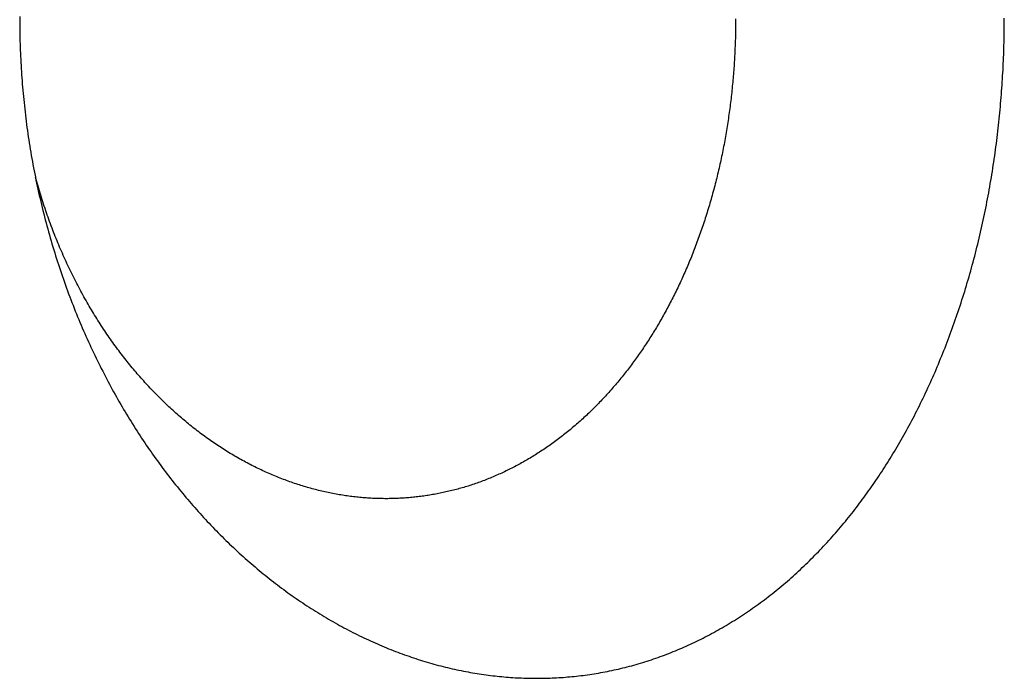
# Model space of a CAD drawing. Extents: x 987 to 2641, y 1244 to 2490.
# Tile 19 of 138: x 1140.51 to 1148.73, y 2063.96 to 2069.46. Entities that reach past the tile are written whole.
import ezdxf

# ---------------------------------------------------------------- set-up
doc = ezdxf.new("R2010")
doc.units = 0
doc.layers.add('KF_GRAVIS_8_RIGHT', color=7, linetype='CONTINUOUS')

# ---------------------------------------------------------------- blocks, each defined once
blk = doc.blocks.new('KF_GRAVIS_8_RIGHT')
at = {"layer": 'KF_GRAVIS_8_RIGHT'}
for points in [[(37.9064, -76.4544, 0), (37.9065, -76.4797, 0), (37.9066, -76.505, 0), (37.9068, -76.5304, 0), (37.9072, -76.5558, 0), (37.9076, -76.5812, 0), (37.9082, -76.6067, 0), (37.9088, -76.6322, 0), (37.9095, -76.6577, 0), (37.9104, -76.6833, 0), (37.9113, -76.7089, 0), (37.9123, -76.7345, 0), (37.9135, -76.7601, 0), (37.9147, -76.7858, 0), (37.916, -76.8115, 0), (37.9174, -76.8372, 0), (37.919, -76.863, 0), (37.9206, -76.8887, 0), (37.9223, -76.9145, 0), (37.9242, -76.9403, 0), (37.9261, -76.9661, 0), (37.9281, -76.9919, 0), (37.9303, -77.0178, 0), (37.9325, -77.0436, 0), (37.9348, -77.0695, 0), (37.9373, -77.0954, 0), (37.9398, -77.1213, 0), (37.9424, -77.1472, 0), (37.9452, -77.1731, 0), (37.948, -77.199, 0), (37.951, -77.2249, 0), (37.954, -77.2508, 0), (37.9572, -77.2767, 0), (37.9605, -77.3026, 0), (37.9638, -77.3286, 0), (37.9673, -77.3545, 0), (37.9709, -77.3804, 0), (37.9746, -77.4063, 0), (37.9783, -77.4322, 0), (37.9822, -77.4581, 0), (37.9862, -77.484, 0), (37.9903, -77.5099, 0), (37.9945, -77.5358, 0), (37.9988, -77.5616, 0), (38.0032, -77.5875, 0), (38.0078, -77.6133, 0), (38.0124, -77.6391, 0), (38.0171, -77.6649, 0), (38.022, -77.6907, 0), (38.0269, -77.7165, 0), (38.0319, -77.7422, 0), (38.0371, -77.7679, 0), (38.0423, -77.7936, 0), (38.0477, -77.8193, 0), (38.0532, -77.8449, 0), (38.0587, -77.8706, 0), (38.0644, -77.8962, 0), (38.0701, -77.9217, 0), (38.076, -77.9473, 0), (38.082, -77.9728, 0), (38.088, -77.9982, 0), (38.0942, -78.0237, 0), (38.1005, -78.0491, 0), (38.1068, -78.0745, 0), (38.1133, -78.0998, 0), (38.1199, -78.1251, 0), (38.1265, -78.1504, 0), (38.1333, -78.1757, 0), (38.1401, -78.2009, 0), (38.1471, -78.226, 0), (38.1542, -78.2511, 0), (38.1613, -78.2762, 0), (38.1685, -78.3013, 0), (38.1759, -78.3263, 0), (38.1833, -78.3512, 0), (38.1909, -78.3761, 0), (38.1985, -78.401, 0), (38.2062, -78.4258, 0), (38.214, -78.4506, 0), (38.2219, -78.4753, 0), (38.2299, -78.5, 0), (38.238, -78.5246, 0), (38.2462, -78.5492, 0), (38.2545, -78.5737, 0), (38.2629, -78.5981, 0), (38.2713, -78.6225, 0), (38.2799, -78.6469, 0), (38.2886, -78.6712, 0), (38.2973, -78.6954, 0), (38.3061, -78.7196, 0), (38.315, -78.7437, 0), (38.3241, -78.7678, 0), (38.3331, -78.7918, 0), (38.3423, -78.8157, 0), (38.3516, -78.8396, 0), (38.361, -78.8634, 0), (38.3704, -78.8872, 0), (38.38, -78.9108, 0), (38.3896, -78.9345, 0), (38.3993, -78.958, 0), (38.4091, -78.9815, 0), (38.419, -79.0049, 0), (38.429, -79.0282, 0), (38.439, -79.0515, 0), (38.4492, -79.0747, 0), (38.4594, -79.0978, 0), (38.4697, -79.1208, 0), (38.4801, -79.1438, 0), (38.4906, -79.1667, 0), (38.5011, -79.1895, 0), (38.5117, -79.2122, 0), (38.5224, -79.2348, 0), (38.5332, -79.2573, 0), (38.544, -79.2798, 0), (38.5549, -79.3021, 0), (38.5658, -79.3243, 0), (38.5768, -79.3465, 0), (38.5879, -79.3685, 0), (38.5991, -79.3905, 0), (38.6103, -79.4124, 0), (38.6216, -79.4341, 0), (38.6329, -79.4558, 0), (38.6443, -79.4774, 0), (38.6558, -79.4989, 0), (38.6673, -79.5203, 0), (38.6789, -79.5416, 0), (38.6906, -79.5629, 0), (38.7024, -79.584, 0), (38.7142, -79.605, 0), (38.726, -79.626, 0), (38.7379, -79.6468, 0), (38.7499, -79.6676, 0), (38.762, -79.6883, 0), (38.7741, -79.7089, 0), (38.7863, -79.7294, 0), (38.7985, -79.7498, 0), (38.8108, -79.7701, 0), (38.8232, -79.7903, 0), (38.8356, -79.8105, 0), (38.8481, -79.8305, 0), (38.8607, -79.8505, 0), (38.8733, -79.8704, 0), (38.886, -79.8902, 0), (38.8987, -79.9099, 0), (38.9115, -79.9295, 0), (38.9244, -79.949, 0), (38.9373, -79.9684, 0), (38.9503, -79.9878, 0), (38.9634, -80.007, 0), (38.9765, -80.0262, 0), (38.9896, -80.0453, 0), (39.0029, -80.0643, 0), (39.0162, -80.0832, 0), (39.0295, -80.102, 0), (39.0429, -80.1208, 0), (39.0564, -80.1394, 0), (39.0699, -80.158, 0), (39.0835, -80.1765, 0), (39.0971, -80.1949, 0), (39.1109, -80.2132, 0), (39.1246, -80.2314, 0), (39.1384, -80.2495, 0), (39.1523, -80.2676, 0), (39.1663, -80.2856, 0), (39.1803, -80.3035, 0), (39.1943, -80.3213, 0), (39.2084, -80.339, 0), (39.2226, -80.3566, 0), (39.2368, -80.3742, 0), (39.2511, -80.3916, 0), (39.2655, -80.409, 0), (39.2799, -80.4263, 0), (39.2943, -80.4436, 0), (39.3088, -80.4607, 0), (39.3234, -80.4778, 0), (39.338, -80.4947, 0), (39.3527, -80.5116, 0), (39.3675, -80.5284, 0), (39.3823, -80.5452, 0), (39.3971, -80.5618, 0), (39.412, -80.5784, 0), (39.427, -80.5949, 0), (39.442, -80.6113, 0), (39.4571, -80.6276, 0), (39.4722, -80.6438, 0), (39.4874, -80.66, 0), (39.5027, -80.6761, 0), (39.518, -80.6921, 0), (39.5334, -80.7081, 0), (39.5489, -80.7239, 0), (39.5644, -80.7397, 0), (39.58, -80.7555, 0), (39.5956, -80.7711, 0), (39.6114, -80.7867, 0), (39.6272, -80.8022, 0), (39.643, -80.8176, 0), (39.6589, -80.8329, 0), (39.6749, -80.8482, 0), (39.6909, -80.8634, 0), (39.707, -80.8784, 0), (39.7232, -80.8934, 0), (39.7394, -80.9084, 0), (39.7557, -80.9232, 0), (39.7721, -80.938, 0), (39.7884, -80.9526, 0), (39.8049, -80.9672, 0), (39.8214, -80.9817, 0), (39.838, -80.9961, 0), (39.8546, -81.0104, 0), (39.8713, -81.0246, 0), (39.888, -81.0388, 0), (39.9048, -81.0528, 0), (39.9216, -81.0668, 0), (39.9385, -81.0806, 0), (39.9555, -81.0944, 0), (39.9725, -81.1081, 0), (39.9895, -81.1216, 0), (40.0066, -81.1351, 0), (40.0238, -81.1485, 0), (40.041, -81.1618, 0), (40.0582, -81.175, 0), (40.0755, -81.188, 0), (40.0928, -81.201, 0), (40.1102, -81.2139, 0), (40.1277, -81.2267, 0), (40.1451, -81.2393, 0), (40.1627, -81.2519, 0), (40.1802, -81.2644, 0), (40.1978, -81.2767, 0), (40.2155, -81.289, 0), (40.2332, -81.3012, 0), (40.2509, -81.3132, 0), (40.2687, -81.3252, 0), (40.2865, -81.337, 0), (40.3044, -81.3487, 0), (40.3223, -81.3604, 0), (40.3402, -81.3719, 0), (40.3582, -81.3833, 0), (40.3762, -81.3946, 0), (40.3942, -81.4059, 0), (40.4123, -81.417, 0), (40.4304, -81.428, 0), (40.4485, -81.4388, 0), (40.4667, -81.4496, 0), (40.4849, -81.4603, 0), (40.5032, -81.4709, 0), (40.5214, -81.4813, 0), (40.5397, -81.4917, 0), (40.5581, -81.5019, 0), (40.5764, -81.5121, 0), (40.5948, -81.5221, 0), (40.6132, -81.532, 0), (40.6317, -81.5418, 0), (40.6502, -81.5515, 0), (40.6687, -81.5611, 0), (40.6872, -81.5706, 0), (40.7057, -81.5799, 0), (40.7243, -81.5892, 0), (40.7429, -81.5983, 0), (40.7615, -81.6074, 0), (40.7801, -81.6163, 0), (40.7988, -81.6251, 0), (40.8175, -81.6338, 0), (40.8362, -81.6424, 0), (40.8549, -81.6509, 0), (40.8736, -81.6592, 0), (40.8924, -81.6675, 0), (40.9111, -81.6756, 0), (40.9299, -81.6836, 0), (40.9487, -81.6915, 0), (40.9675, -81.6993, 0), (40.9864, -81.707, 0), (41.0052, -81.7145, 0), (41.0241, -81.722, 0), (41.0429, -81.7293, 0), (41.0618, -81.7365, 0), (41.0807, -81.7436, 0), (41.0996, -81.7506, 0), (41.1185, -81.7575, 0), (41.1374, -81.7642, 0), (41.1563, -81.7708, 0), (41.1753, -81.7773, 0), (41.1942, -81.7837, 0), (41.2132, -81.79, 0), (41.2321, -81.7962, 0), (41.2511, -81.8022, 0), (41.27, -81.8081, 0), (41.289, -81.8139, 0), (41.308, -81.8196, 0), (41.3269, -81.8252, 0), (41.3459, -81.8306, 0), (41.3649, -81.8359, 0), (41.3838, -81.8412, 0), (41.4028, -81.8462, 0), (41.4218, -81.8512, 0), (41.4407, -81.856, 0), (41.4597, -81.8608, 0), (41.4787, -81.8654, 0), (41.4976, -81.8698, 0), (41.5166, -81.8742, 0), (41.5355, -81.8784, 0), (41.5544, -81.8825, 0), (41.5734, -81.8866, 0), (41.5923, -81.8904, 0), (41.6112, -81.8942, 0), (41.6301, -81.8979, 0), (41.6489, -81.9014, 0), (41.6678, -81.9048, 0), (41.6867, -81.9081, 0), (41.7055, -81.9113, 0), (41.7243, -81.9144, 0), (41.7431, -81.9173, 0), (41.7619, -81.9202, 0), (41.7807, -81.9229, 0), (41.7995, -81.9255, 0), (41.8182, -81.928, 0), (41.8369, -81.9304, 0), (41.8556, -81.9326, 0), (41.8743, -81.9348, 0), (41.893, -81.9368, 0), (41.9116, -81.9387, 0), (41.9302, -81.9406, 0), (41.9488, -81.9423, 0), (41.9674, -81.9438, 0), (41.9859, -81.9453, 0), (42.0044, -81.9467, 0), (42.0229, -81.9479, 0), (42.0414, -81.9491, 0), (42.0598, -81.9501, 0), (42.0782, -81.951, 0), (42.0966, -81.9518, 0), (42.1149, -81.9525, 0), (42.1332, -81.9531, 0), (42.1515, -81.9536, 0), (42.1698, -81.9539, 0), (42.188, -81.9542, 0), (42.2062, -81.9544, 0), (42.2243, -81.9544, 0), (42.2425, -81.9543, 0), (42.2606, -81.9542, 0), (42.2788, -81.9539, 0), (42.297, -81.9535, 0), (42.3153, -81.953, 0), (42.3335, -81.9524, 0), (42.3518, -81.9516, 0), (42.3701, -81.9508, 0), (42.3884, -81.9498, 0), (42.4067, -81.9488, 0), (42.425, -81.9476, 0), (42.4434, -81.9463, 0), (42.4618, -81.9449, 0), (42.4802, -81.9434, 0), (42.4985, -81.9418, 0), (42.5169, -81.9401, 0), (42.5354, -81.9382, 0), (42.5538, -81.9362, 0), (42.5722, -81.9342, 0), (42.5907, -81.932, 0), (42.6091, -81.9297, 0), (42.6276, -81.9272, 0), (42.646, -81.9247, 0), (42.6645, -81.922, 0), (42.683, -81.9193, 0), (42.7015, -81.9164, 0), (42.7199, -81.9134, 0), (42.7384, -81.9102, 0), (42.7569, -81.907, 0), (42.7754, -81.9036, 0), (42.7939, -81.9001, 0), (42.8123, -81.8965, 0), (42.8308, -81.8928, 0), (42.8493, -81.889, 0), (42.8678, -81.885, 0), (42.8862, -81.8809, 0), (42.9047, -81.8767, 0), (42.9231, -81.8724, 0), (42.9416, -81.868, 0), (42.96, -81.8634, 0), (42.9785, -81.8587, 0), (42.9969, -81.8539, 0), (43.0153, -81.849, 0), (43.0337, -81.8439, 0), (43.0521, -81.8388, 0), (43.0705, -81.8335, 0), (43.0888, -81.828, 0), (43.1072, -81.8225, 0), (43.1255, -81.8168, 0), (43.1438, -81.811, 0), (43.1621, -81.8051, 0), (43.1804, -81.799, 0), (43.1986, -81.7929, 0), (43.2168, -81.7866, 0), (43.2351, -81.7802, 0), (43.2533, -81.7736, 0), (43.2714, -81.767, 0), (43.2896, -81.7602, 0), (43.3077, -81.7533, 0), (43.3258, -81.7463, 0), (43.3439, -81.7391, 0), (43.362, -81.7319, 0), (43.38, -81.7245, 0), (43.398, -81.717, 0), (43.416, -81.7094, 0), (43.434, -81.7017, 0), (43.4519, -81.6938, 0), (43.4698, -81.6858, 0), (43.4877, -81.6777, 0), (43.5055, -81.6695, 0), (43.5233, -81.6612, 0), (43.5411, -81.6528, 0), (43.5589, -81.6442, 0), (43.5766, -81.6355, 0), (43.5943, -81.6267, 0), (43.6119, -81.6178, 0), (43.6296, -81.6088, 0), (43.6471, -81.5996, 0), (43.6647, -81.5904, 0), (43.6822, -81.581, 0), (43.6997, -81.5715, 0), (43.7172, -81.5619, 0), (43.7346, -81.5522, 0), (43.7519, -81.5424, 0), (43.7693, -81.5324, 0), (43.7866, -81.5224, 0), (43.8038, -81.5122, 0), (43.821, -81.5019, 0), (43.8382, -81.4915, 0), (43.8553, -81.481, 0), (43.8724, -81.4704, 0), (43.8895, -81.4597, 0), (43.9065, -81.4488, 0), (43.9234, -81.4379, 0), (43.9404, -81.4268, 0), (43.9572, -81.4156, 0), (43.9741, -81.4043, 0), (43.9908, -81.3929, 0), (44.0076, -81.3814, 0), (44.0243, -81.3698, 0), (44.0409, -81.3581, 0), (44.0575, -81.3462, 0), (44.074, -81.3343, 0), (44.0905, -81.3222, 0), (44.1069, -81.3101, 0), (44.1233, -81.2978, 0), (44.1397, -81.2854, 0), (44.1559, -81.2729, 0), (44.1722, -81.2604, 0), (44.1883, -81.2477, 0), (44.2045, -81.2348, 0), (44.2205, -81.2219, 0), (44.2365, -81.2089, 0), (44.2525, -81.1958, 0), (44.2684, -81.1826, 0), (44.2842, -81.1692, 0), (44.3, -81.1558, 0), (44.3157, -81.1422, 0), (44.3314, -81.1286, 0), (44.347, -81.1148, 0), (44.3625, -81.101, 0), (44.378, -81.087, 0), (44.3934, -81.073, 0), (44.4088, -81.0589, 0), (44.4241, -81.0446, 0), (44.4393, -81.0303, 0), (44.4545, -81.0159, 0), (44.4696, -81.0013, 0), (44.4846, -80.9867, 0), (44.4996, -80.972, 0), (44.5145, -80.9572, 0), (44.5294, -80.9423, 0), (44.5442, -80.9274, 0), (44.5589, -80.9123, 0), (44.5736, -80.8971, 0), (44.5881, -80.8819, 0), (44.6027, -80.8666, 0), (44.6171, -80.8512, 0), (44.6315, -80.8357, 0), (44.6458, -80.8201, 0), (44.6601, -80.8045, 0), (44.6743, -80.7887, 0), (44.6884, -80.7729, 0), (44.7025, -80.757, 0), (44.7164, -80.7411, 0), (44.7304, -80.725, 0), (44.7442, -80.7089, 0), (44.758, -80.6927, 0), (44.7717, -80.6764, 0), (44.7853, -80.6601, 0), (44.7989, -80.6437, 0), (44.8123, -80.6272, 0), (44.8258, -80.6106, 0), (44.8391, -80.594, 0), (44.8524, -80.5773, 0), (44.8656, -80.5605, 0), (44.8787, -80.5437, 0), (44.8917, -80.5268, 0), (44.9047, -80.5099, 0), (44.9176, -80.4928, 0), (44.9304, -80.4757, 0), (44.9432, -80.4586, 0), (44.9558, -80.4414, 0), (44.9684, -80.4241, 0), (44.981, -80.4068, 0), (44.9934, -80.3894, 0), (45.0058, -80.3719, 0), (45.018, -80.3544, 0), (45.0303, -80.3368, 0), (45.0424, -80.3192, 0), (45.0545, -80.3014, 0), (45.0666, -80.2835, 0), (45.0786, -80.2656, 0), (45.0906, -80.2475, 0), (45.1026, -80.2293, 0), (45.1145, -80.211, 0), (45.1263, -80.1926, 0), (45.1381, -80.174, 0), (45.1499, -80.1554, 0), (45.1616, -80.1367, 0), (45.1733, -80.1178, 0), (45.185, -80.0989, 0), (45.1965, -80.0799, 0), (45.2081, -80.0607, 0), (45.2196, -80.0415, 0), (45.231, -80.0221, 0), (45.2424, -80.0027, 0), (45.2537, -79.9831, 0), (45.265, -79.9634, 0), (45.2762, -79.9437, 0), (45.2874, -79.9238, 0), (45.2985, -79.9039, 0), (45.3096, -79.8838, 0), (45.3206, -79.8637, 0), (45.3316, -79.8434, 0), (45.3425, -79.8231, 0), (45.3533, -79.8026, 0), (45.3641, -79.7821, 0), (45.3748, -79.7615, 0), (45.3855, -79.7407, 0), (45.3961, -79.7199, 0), (45.4066, -79.699, 0), (45.4171, -79.678, 0), (45.4275, -79.6569, 0), (45.4378, -79.6357, 0), (45.4481, -79.6144, 0), (45.4583, -79.593, 0), (45.4685, -79.5715, 0), (45.4786, -79.55, 0), (45.4886, -79.5283, 0), (45.4985, -79.5066, 0), (45.5084, -79.4848, 0), (45.5182, -79.4629, 0), (45.528, -79.4409, 0), (45.5377, -79.4189, 0), (45.5473, -79.3967, 0), (45.5568, -79.3745, 0), (45.5663, -79.3522, 0), (45.5757, -79.3298, 0), (45.585, -79.3074, 0), (45.5943, -79.2848, 0), (45.6035, -79.2622, 0), (45.6126, -79.2395, 0), (45.6217, -79.2168, 0), (45.6307, -79.1939, 0), (45.6396, -79.171, 0), (45.6484, -79.148, 0), (45.6572, -79.125, 0), (45.6659, -79.1019, 0), (45.6745, -79.0787, 0), (45.6831, -79.0554, 0), (45.6916, -79.0321, 0), (45.7, -79.0087, 0), (45.7083, -78.9852, 0), (45.7165, -78.9617, 0), (45.7247, -78.9381, 0), (45.7328, -78.9144, 0), (45.7408, -78.8907, 0), (45.7488, -78.8669, 0), (45.7567, -78.8431, 0), (45.7645, -78.8192, 0), (45.7722, -78.7952, 0), (45.7798, -78.7712, 0), (45.7874, -78.7471, 0), (45.7949, -78.723, 0), (45.8023, -78.6988, 0), (45.8096, -78.6745, 0), (45.8168, -78.6502, 0), (45.824, -78.6259, 0), (45.8311, -78.6015, 0), (45.8381, -78.577, 0), (45.845, -78.5525, 0), (45.8519, -78.5279, 0), (45.8586, -78.5033, 0), (45.8653, -78.4787, 0), (45.8719, -78.454, 0), (45.8784, -78.4292, 0), (45.8848, -78.4044, 0), (45.8912, -78.3796, 0), (45.8974, -78.3547, 0), (45.9036, -78.3298, 0), (45.9097, -78.3048, 0), (45.9157, -78.2798, 0), (45.9216, -78.2547, 0), (45.9274, -78.2296, 0), (45.9332, -78.2045, 0), (45.9389, -78.1793, 0), (45.9444, -78.1541, 0), (45.9499, -78.1289, 0), (45.9553, -78.1036, 0), (45.9606, -78.0783, 0), (45.9659, -78.053, 0), (45.971, -78.0276, 0), (45.9761, -78.0022, 0), (45.981, -77.9768, 0), (45.9859, -77.9513, 0), (45.9907, -77.9258, 0), (45.9954, -77.9003, 0), (46, -77.8748, 0), (46.0046, -77.8492, 0), (46.009, -77.8237, 0), (46.0134, -77.7981, 0), (46.0177, -77.7725, 0), (46.0219, -77.7468, 0), (46.026, -77.7212, 0), (46.03, -77.6955, 0), (46.034, -77.6698, 0), (46.0379, -77.6441, 0), (46.0416, -77.6184, 0), (46.0453, -77.5927, 0), (46.0489, -77.567, 0), (46.0525, -77.5412, 0), (46.0559, -77.5155, 0), (46.0593, -77.4897, 0), (46.0625, -77.4639, 0), (46.0657, -77.4382, 0), (46.0688, -77.4124, 0), (46.0718, -77.3866, 0), (46.0748, -77.3609, 0), (46.0776, -77.3351, 0), (46.0804, -77.3093, 0), (46.0831, -77.2835, 0), (46.0857, -77.2578, 0), (46.0882, -77.232, 0), (46.0907, -77.2063, 0), (46.093, -77.1805, 0), (46.0953, -77.1548, 0), (46.0975, -77.129, 0), (46.0996, -77.1033, 0), (46.1016, -77.0776, 0), (46.1036, -77.0519, 0), (46.1054, -77.0262, 0), (46.1072, -77.0005, 0), (46.1089, -76.9749, 0), (46.1105, -76.9492, 0), (46.112, -76.9236, 0), (46.1135, -76.898, 0), (46.1149, -76.8724, 0), (46.1162, -76.8469, 0), (46.1174, -76.8214, 0), (46.1185, -76.7958, 0), (46.1195, -76.7704, 0), (46.1205, -76.7449, 0), (46.1214, -76.7195, 0), (46.1222, -76.6941, 0), (46.1229, -76.6687, 0), (46.1235, -76.6433, 0), (46.1241, -76.618, 0), (46.1246, -76.5928, 0), (46.125, -76.5675, 0), (46.1253, -76.5423, 0), (46.1255, -76.5171, 0), (46.1257, -76.492, 0), (46.1258, -76.4669, 0), (46.1258, -76.4418, 0)], [(37.9065, -76.4291, 0), (37.9064, -76.4544, 0)], [(43.8828, -76.4465, 0), (43.8828, -76.4628, 0), (43.8827, -76.4791, 0), (43.8826, -76.4955, 0), (43.8825, -76.5119, 0), (43.8823, -76.5283, 0), (43.882, -76.5447, 0), (43.8817, -76.5611, 0), (43.8814, -76.5776, 0), (43.881, -76.5941, 0), (43.8806, -76.6106, 0), (43.8801, -76.6271, 0), (43.8795, -76.6437, 0), (43.879, -76.6602, 0), (43.8783, -76.6768, 0), (43.8776, -76.6934, 0), (43.8769, -76.71, 0), (43.8761, -76.7266, 0), (43.8753, -76.7433, 0), (43.8744, -76.7599, 0), (43.8735, -76.7766, 0), (43.8725, -76.7932, 0), (43.8715, -76.8099, 0), (43.8704, -76.8266, 0), (43.8693, -76.8433, 0), (43.8681, -76.8601, 0), (43.8669, -76.8768, 0), (43.8656, -76.8935, 0), (43.8643, -76.9103, 0), (43.8629, -76.927, 0), (43.8614, -76.9438, 0), (43.86, -76.9606, 0), (43.8584, -76.9773, 0), (43.8569, -76.9941, 0), (43.8552, -77.0109, 0), (43.8536, -77.0277, 0), (43.8518, -77.0445, 0), (43.85, -77.0613, 0), (43.8482, -77.0781, 0), (43.8463, -77.0949, 0), (43.8444, -77.1117, 0), (43.8424, -77.1285, 0), (43.8404, -77.1452, 0), (43.8383, -77.162, 0), (43.8362, -77.1788, 0), (43.834, -77.1956, 0), (43.8317, -77.2124, 0), (43.8295, -77.2292, 0), (43.8271, -77.246, 0), (43.8247, -77.2627, 0), (43.8223, -77.2795, 0), (43.8198, -77.2963, 0), (43.8172, -77.313, 0), (43.8147, -77.3298, 0), (43.812, -77.3465, 0), (43.8093, -77.3632, 0), (43.8066, -77.3799, 0), (43.8038, -77.3966, 0), (43.8009, -77.4133, 0), (43.798, -77.43, 0), (43.795, -77.4467, 0), (43.792, -77.4633, 0), (43.789, -77.48, 0), (43.7859, -77.4966, 0), (43.7827, -77.5132, 0), (43.7795, -77.5298, 0), (43.7762, -77.5464, 0), (43.7729, -77.563, 0), (43.7695, -77.5795, 0), (43.7661, -77.5961, 0), (43.7626, -77.6126, 0), (43.7591, -77.6291, 0), (43.7555, -77.6456, 0), (43.7519, -77.662, 0), (43.7482, -77.6784, 0), (43.7445, -77.6949, 0), (43.7407, -77.7112, 0), (43.7368, -77.7276, 0), (43.7329, -77.744, 0), (43.729, -77.7603, 0), (43.725, -77.7766, 0), (43.7209, -77.7929, 0), (43.7168, -77.8091, 0), (43.7127, -77.8253, 0), (43.7085, -77.8415, 0), (43.7042, -77.8577, 0), (43.6999, -77.8738, 0), (43.6956, -77.89, 0), (43.6912, -77.906, 0), (43.6868, -77.9221, 0), (43.6823, -77.9381, 0), (43.6777, -77.9541, 0), (43.6731, -77.9701, 0), (43.6685, -77.9861, 0), (43.6638, -78.002, 0), (43.6591, -78.0179, 0), (43.6543, -78.0337, 0), (43.6494, -78.0495, 0), (43.6446, -78.0653, 0), (43.6396, -78.0811, 0), (43.6347, -78.0968, 0), (43.6296, -78.1125, 0), (43.6246, -78.1282, 0), (43.6194, -78.1438, 0), (43.6143, -78.1594, 0), (43.6091, -78.1749, 0), (43.6038, -78.1904, 0), (43.5985, -78.2059, 0), (43.5932, -78.2214, 0), (43.5878, -78.2368, 0), (43.5824, -78.2521, 0), (43.5769, -78.2674, 0), (43.5714, -78.2827, 0), (43.5658, -78.298, 0), (43.5602, -78.3132, 0), (43.5545, -78.3284, 0), (43.5488, -78.3435, 0), (43.5431, -78.3586, 0), (43.5373, -78.3736, 0), (43.5315, -78.3886, 0), (43.5256, -78.4036, 0), (43.5197, -78.4185, 0), (43.5137, -78.4334, 0), (43.5077, -78.4482, 0), (43.5017, -78.463, 0), (43.4956, -78.4777, 0), (43.4895, -78.4924, 0), (43.4833, -78.5071, 0), (43.4771, -78.5217, 0), (43.4709, -78.5362, 0), (43.4646, -78.5508, 0), (43.4583, -78.5652, 0), (43.4519, -78.5796, 0), (43.4455, -78.594, 0), (43.439, -78.6083, 0), (43.4325, -78.6226, 0), (43.426, -78.6368, 0), (43.4194, -78.6509, 0), (43.4128, -78.6651, 0), (43.4062, -78.6791, 0), (43.3995, -78.6931, 0), (43.3928, -78.7071, 0), (43.386, -78.721, 0), (43.3792, -78.7348, 0), (43.3724, -78.7486, 0), (43.3655, -78.7624, 0), (43.3586, -78.7761, 0), (43.3516, -78.7897, 0), (43.3447, -78.8033, 0), (43.3376, -78.8168, 0), (43.3306, -78.8303, 0), (43.3235, -78.8437, 0), (43.3164, -78.857, 0), (43.3092, -78.8703, 0), (43.302, -78.8836, 0), (43.2948, -78.8968, 0), (43.2876, -78.9099, 0), (43.2803, -78.923, 0), (43.273, -78.936, 0), (43.2656, -78.9489, 0), (43.2583, -78.9618, 0), (43.2509, -78.9747, 0), (43.2434, -78.9874, 0), (43.236, -79.0001, 0), (43.2285, -79.0128, 0), (43.221, -79.0254, 0), (43.2134, -79.0379, 0), (43.2058, -79.0504, 0), (43.1982, -79.0628, 0), (43.1906, -79.0752, 0), (43.1829, -79.0875, 0), (43.1753, -79.0997, 0), (43.1676, -79.1119, 0), (43.1598, -79.124, 0), (43.1521, -79.136, 0), (43.1443, -79.148, 0), (43.1365, -79.1599, 0), (43.1286, -79.1718, 0), (43.1207, -79.1837, 0), (43.1127, -79.1956, 0), (43.1047, -79.2074, 0), (43.0966, -79.2192, 0), (43.0885, -79.2309, 0), (43.0804, -79.2426, 0), (43.0722, -79.2543, 0), (43.0639, -79.266, 0), (43.0556, -79.2776, 0), (43.0473, -79.2892, 0), (43.0389, -79.3008, 0), (43.0305, -79.3123, 0), (43.022, -79.3238, 0), (43.0135, -79.3353, 0), (43.0049, -79.3467, 0), (42.9963, -79.3581, 0), (42.9876, -79.3694, 0), (42.9789, -79.3807, 0), (42.9702, -79.392, 0), (42.9614, -79.4032, 0), (42.9525, -79.4144, 0), (42.9436, -79.4256, 0), (42.9347, -79.4367, 0), (42.9257, -79.4478, 0), (42.9167, -79.4588, 0), (42.9077, -79.4698, 0), (42.8986, -79.4808, 0), (42.8894, -79.4917, 0), (42.8802, -79.5025, 0), (42.871, -79.5134, 0), (42.8617, -79.5241, 0), (42.8524, -79.5349, 0), (42.8431, -79.5456, 0), (42.8337, -79.5562, 0), (42.8242, -79.5668, 0), (42.8147, -79.5774, 0), (42.8052, -79.5879, 0), (42.7956, -79.5983, 0), (42.786, -79.6087, 0), (42.7764, -79.6191, 0), (42.7667, -79.6294, 0), (42.757, -79.6396, 0), (42.7472, -79.6498, 0), (42.7374, -79.66, 0), (42.7275, -79.6701, 0), (42.7176, -79.6802, 0), (42.7077, -79.6902, 0), (42.6977, -79.7001, 0), (42.6877, -79.71, 0), (42.6777, -79.7199, 0), (42.6676, -79.7296, 0), (42.6574, -79.7394, 0), (42.6473, -79.749, 0), (42.6371, -79.7587, 0), (42.6268, -79.7682, 0), (42.6166, -79.7777, 0), (42.6062, -79.7872, 0), (42.5959, -79.7966, 0), (42.5855, -79.8059, 0), (42.5751, -79.8152, 0), (42.5646, -79.8244, 0), (42.5541, -79.8335, 0), (42.5436, -79.8426, 0), (42.533, -79.8517, 0), (42.5224, -79.8606, 0), (42.5117, -79.8696, 0), (42.5011, -79.8784, 0), (42.4903, -79.8872, 0), (42.4796, -79.8959, 0), (42.4688, -79.9046, 0), (42.458, -79.9132, 0), (42.4472, -79.9218, 0), (42.4363, -79.9303, 0), (42.4254, -79.9387, 0), (42.4145, -79.9471, 0), (42.4035, -79.9554, 0), (42.3925, -79.9636, 0), (42.3814, -79.9718, 0), (42.3704, -79.9799, 0), (42.3593, -79.988, 0), (42.3482, -79.996, 0), (42.337, -80.0039, 0), (42.3258, -80.0118, 0), (42.3146, -80.0196, 0), (42.3034, -80.0273, 0), (42.2921, -80.035, 0), (42.2808, -80.0426, 0), (42.2695, -80.0502, 0), (42.2581, -80.0577, 0), (42.2468, -80.0651, 0), (42.2354, -80.0724, 0), (42.2239, -80.0797, 0), (42.2125, -80.087, 0), (42.201, -80.0941, 0), (42.1895, -80.1012, 0), (42.1779, -80.1082, 0), (42.1664, -80.1152, 0), (42.1548, -80.1221, 0), (42.1432, -80.1289, 0), (42.1316, -80.1357, 0), (42.1199, -80.1424, 0), (42.1082, -80.149, 0), (42.0965, -80.1555, 0), (42.0848, -80.162, 0), (42.073, -80.1684, 0), (42.0613, -80.1748, 0), (42.0495, -80.1811, 0), (42.0377, -80.1873, 0), (42.0258, -80.1934, 0), (42.014, -80.1995, 0), (42.0021, -80.2055, 0), (41.9902, -80.2114, 0), (41.9783, -80.2173, 0), (41.9664, -80.2231, 0), (41.9544, -80.2288, 0), (41.9424, -80.2345, 0), (41.9305, -80.2401, 0), (41.9184, -80.2456, 0), (41.9064, -80.251, 0), (41.8944, -80.2564, 0), (41.8823, -80.2617, 0), (41.8702, -80.2669, 0), (41.8581, -80.2721, 0), (41.846, -80.2772, 0), (41.8339, -80.2822, 0), (41.8218, -80.2871, 0), (41.8096, -80.292, 0), (41.7974, -80.2968, 0), (41.7852, -80.3015, 0), (41.773, -80.3061, 0), (41.7608, -80.3107, 0), (41.7486, -80.3152, 0), (41.7363, -80.3196, 0), (41.7241, -80.3239, 0), (41.7118, -80.3282, 0), (41.6995, -80.3324, 0), (41.6873, -80.3366, 0), (41.675, -80.3406, 0), (41.6627, -80.3446, 0), (41.6503, -80.3485, 0), (41.638, -80.3523, 0), (41.6257, -80.3561, 0), (41.6133, -80.3598, 0), (41.601, -80.3634, 0), (41.5887, -80.367, 0), (41.5763, -80.3705, 0), (41.5639, -80.3739, 0), (41.5516, -80.3772, 0), (41.5392, -80.3805, 0), (41.5268, -80.3836, 0), (41.5144, -80.3868, 0), (41.5021, -80.3898, 0), (41.4897, -80.3928, 0), (41.4773, -80.3957, 0), (41.4649, -80.3985, 0), (41.4525, -80.4013, 0), (41.4401, -80.404, 0), (41.4277, -80.4066, 0), (41.4153, -80.4091, 0), (41.4029, -80.4116, 0), (41.3905, -80.414, 0), (41.3781, -80.4163, 0), (41.3658, -80.4186, 0), (41.3534, -80.4208, 0), (41.341, -80.4229, 0), (41.3286, -80.425, 0), (41.3162, -80.4269, 0), (41.3039, -80.4289, 0), (41.2915, -80.4307, 0), (41.2791, -80.4325, 0), (41.2668, -80.4342, 0), (41.2544, -80.4358, 0), (41.2421, -80.4373, 0), (41.2298, -80.4388, 0), (41.2174, -80.4402, 0), (41.2051, -80.4416, 0), (41.1928, -80.4429, 0), (41.1804, -80.4441, 0), (41.168, -80.4452, 0), (41.1556, -80.4463, 0), (41.1432, -80.4473, 0), (41.1307, -80.4483, 0), (41.1182, -80.4492, 0), (41.1057, -80.45, 0), (41.0931, -80.4507, 0), (41.0805, -80.4514, 0), (41.0679, -80.452, 0), (41.0553, -80.4525, 0), (41.0427, -80.453, 0), (41.03, -80.4534, 0), (41.0173, -80.4537, 0), (41.0046, -80.454, 0), (40.9918, -80.4542, 0), (40.979, -80.4543, 0), (40.9662, -80.4544, 0), (40.9534, -80.4543, 0), (40.9406, -80.4542, 0), (40.9277, -80.4541, 0), (40.9149, -80.4538, 0), (40.902, -80.4535, 0), (40.8891, -80.4531, 0), (40.8761, -80.4527, 0), (40.8632, -80.4522, 0), (40.8502, -80.4516, 0), (40.8372, -80.4509, 0), (40.8242, -80.4501, 0), (40.8112, -80.4493, 0), (40.7981, -80.4484, 0), (40.7851, -80.4474, 0), (40.772, -80.4464, 0), (40.7589, -80.4452, 0), (40.7458, -80.444, 0), (40.7327, -80.4428, 0), (40.7196, -80.4414, 0), (40.7064, -80.44, 0), (40.6932, -80.4385, 0), (40.6801, -80.4369, 0), (40.6669, -80.4352, 0), (40.6537, -80.4335, 0), (40.6405, -80.4317, 0), (40.6273, -80.4297, 0), (40.614, -80.4278, 0), (40.6008, -80.4257, 0), (40.5875, -80.4236, 0), (40.5743, -80.4213, 0), (40.561, -80.419, 0), (40.5477, -80.4166, 0), (40.5344, -80.4142, 0), (40.5212, -80.4116, 0), (40.5079, -80.409, 0), (40.4945, -80.4063, 0), (40.4812, -80.4035, 0), (40.4679, -80.4007, 0), (40.4546, -80.3977, 0), (40.4413, -80.3947, 0), (40.4279, -80.3916, 0), (40.4146, -80.3884, 0), (40.4013, -80.3851, 0), (40.3879, -80.3818, 0), (40.3746, -80.3784, 0), (40.3613, -80.3749, 0), (40.3479, -80.3713, 0), (40.3346, -80.3676, 0), (40.3212, -80.3639, 0), (40.3079, -80.3601, 0), (40.2945, -80.3562, 0), (40.2812, -80.3522, 0), (40.2679, -80.3481, 0), (40.2545, -80.344, 0), (40.2412, -80.3397, 0), (40.2278, -80.3354, 0), (40.2145, -80.3311, 0), (40.2012, -80.3266, 0), (40.1879, -80.3221, 0), (40.1745, -80.3175, 0), (40.1612, -80.3128, 0), (40.1479, -80.308, 0), (40.1346, -80.3031, 0), (40.1213, -80.2982, 0), (40.108, -80.2932, 0), (40.0947, -80.2881, 0), (40.0815, -80.2829, 0), (40.0682, -80.2777, 0), (40.0549, -80.2723, 0), (40.0417, -80.2669, 0), (40.0284, -80.2614, 0), (40.0152, -80.2559, 0), (40.002, -80.2502, 0), (39.9888, -80.2445, 0), (39.9756, -80.2387, 0), (39.9624, -80.2328, 0), (39.9492, -80.2268, 0), (39.936, -80.2208, 0), (39.9229, -80.2147, 0), (39.9098, -80.2085, 0), (39.8966, -80.2022, 0), (39.8835, -80.1959, 0), (39.8704, -80.1894, 0), (39.8574, -80.1829, 0), (39.8443, -80.1763, 0), (39.8312, -80.1696, 0), (39.8182, -80.1629, 0), (39.8052, -80.1561, 0), (39.7922, -80.1492, 0), (39.7792, -80.1422, 0), (39.7663, -80.1351, 0), (39.7533, -80.128, 0), (39.7404, -80.1207, 0), (39.7275, -80.1134, 0), (39.7146, -80.1061, 0), (39.7018, -80.0986, 0), (39.6889, -80.0911, 0), (39.6761, -80.0835, 0), (39.6633, -80.0758, 0), (39.6505, -80.068, 0), (39.6378, -80.0602, 0), (39.6251, -80.0522, 0), (39.6124, -80.0442, 0), (39.5997, -80.0361, 0), (39.587, -80.028, 0), (39.5744, -80.0197, 0), (39.5618, -80.0114, 0), (39.5492, -80.003, 0), (39.5367, -79.9946, 0), (39.5242, -79.986, 0), (39.5117, -79.9774, 0), (39.4992, -79.9687, 0), (39.4868, -79.96, 0), (39.4743, -79.9511, 0), (39.462, -79.9422, 0), (39.4496, -79.9332, 0), (39.4373, -79.9242, 0), (39.425, -79.9151, 0), (39.4128, -79.9059, 0), (39.4005, -79.8966, 0), (39.3884, -79.8873, 0), (39.3762, -79.8778, 0), (39.3641, -79.8684, 0), (39.352, -79.8588, 0), (39.3399, -79.8492, 0), (39.3279, -79.8395, 0), (39.3159, -79.8298, 0), (39.304, -79.82, 0), (39.2921, -79.8101, 0), (39.2802, -79.8001, 0), (39.2683, -79.7901, 0), (39.2565, -79.78, 0), (39.2448, -79.7699, 0), (39.233, -79.7597, 0), (39.2214, -79.7494, 0), (39.2097, -79.7391, 0), (39.1981, -79.7287, 0), (39.1865, -79.7182, 0), (39.175, -79.7077, 0), (39.1635, -79.6971, 0), (39.1521, -79.6864, 0), (39.1407, -79.6757, 0), (39.1293, -79.6649, 0), (39.118, -79.6541, 0), (39.1067, -79.6432, 0), (39.0954, -79.6322, 0), (39.0842, -79.6212, 0), (39.073, -79.6101, 0), (39.0619, -79.5989, 0), (39.0507, -79.5876, 0), (39.0396, -79.5763, 0), (39.0286, -79.5649, 0), (39.0175, -79.5535, 0), (39.0066, -79.542, 0), (38.9956, -79.5304, 0), (38.9847, -79.5187, 0), (38.9738, -79.507, 0), (38.9629, -79.4952, 0), (38.9521, -79.4834, 0), (38.9413, -79.4714, 0), (38.9306, -79.4595, 0), (38.9199, -79.4474, 0), (38.9092, -79.4353, 0), (38.8986, -79.423, 0), (38.888, -79.4108, 0), (38.8774, -79.3984, 0), (38.8669, -79.386, 0), (38.8564, -79.3735, 0), (38.8459, -79.361, 0), (38.8355, -79.3484, 0), (38.8251, -79.3357, 0), (38.8148, -79.3229, 0), (38.8045, -79.3101, 0), (38.7942, -79.2971, 0), (38.784, -79.2842, 0), (38.7738, -79.2711, 0), (38.7636, -79.258, 0), (38.7535, -79.2448, 0), (38.7434, -79.2315, 0), (38.7334, -79.2182, 0), (38.7234, -79.2048, 0), (38.7134, -79.1913, 0), (38.7035, -79.1777, 0), (38.6936, -79.1641, 0), (38.6838, -79.1504, 0), (38.674, -79.1366, 0), (38.6642, -79.1228, 0), (38.6545, -79.1089, 0), (38.6448, -79.0949, 0), (38.6352, -79.0808, 0), (38.6256, -79.0667, 0), (38.616, -79.0525, 0), (38.6065, -79.0382, 0), (38.597, -79.0238, 0), (38.5876, -79.0094, 0), (38.5782, -78.9949, 0), (38.5689, -78.9803, 0), (38.5596, -78.9656, 0), (38.5503, -78.9509, 0), (38.5411, -78.9361, 0), (38.5319, -78.9212, 0), (38.5228, -78.9062, 0), (38.5137, -78.8912, 0), (38.5046, -78.8761, 0), (38.4956, -78.8609, 0), (38.4866, -78.8456, 0), (38.4777, -78.8303, 0), (38.4689, -78.8149, 0), (38.46, -78.7994, 0), (38.4512, -78.7838, 0), (38.4425, -78.7682, 0), (38.4338, -78.7525, 0), (38.4251, -78.7367, 0), (38.4165, -78.7208, 0), (38.408, -78.7048, 0), (38.3994, -78.6888, 0), (38.391, -78.6727, 0), (38.3825, -78.6565, 0), (38.3742, -78.6402, 0), (38.3658, -78.6239, 0), (38.3575, -78.6075, 0), (38.3493, -78.591, 0), (38.3411, -78.5744, 0), (38.333, -78.5578, 0), (38.3249, -78.5411, 0), (38.3169, -78.5243, 0), (38.3089, -78.5075, 0), (38.301, -78.4906, 0), (38.2932, -78.4736, 0), (38.2854, -78.4566, 0), (38.2777, -78.4395, 0), (38.27, -78.4223, 0), (38.2624, -78.4051, 0), (38.2549, -78.3878, 0), (38.2474, -78.3705, 0), (38.24, -78.3531, 0), (38.2327, -78.3357, 0), (38.2254, -78.3182, 0), (38.2182, -78.3006, 0), (38.211, -78.283, 0), (38.2039, -78.2654, 0), (38.1969, -78.2476, 0), (38.1899, -78.2299, 0), (38.183, -78.212, 0), (38.1762, -78.1942, 0), (38.1694, -78.1762, 0), (38.1628, -78.1583, 0), (38.1561, -78.1402, 0), (38.1496, -78.1222, 0), (38.1431, -78.104, 0), (38.1366, -78.0859, 0), (38.1303, -78.0677, 0), (38.124, -78.0494, 0), (38.1177, -78.0311, 0), (38.1116, -78.0127, 0), (38.1055, -77.9943, 0), (38.0995, -77.9759, 0), (38.0935, -77.9574, 0), (38.0876, -77.9389, 0), (38.0818, -77.9204, 0), (38.0761, -77.9018, 0), (38.0704, -77.8831, 0), (38.0648, -77.8644, 0), (38.0593, -77.8457, 0), (38.0538, -77.827, 0), (38.0484, -77.8082, 0), (38.0431, -77.7894, 0), (38.0379, -77.7705, 0)]]:
    blk.add_polyline3d(points, dxfattribs=at)

msp = doc.modelspace()

# ---------------------------------------------------------------- block references
at = {"layer": 'KF_GRAVIS_8_RIGHT'}
msp.add_blockref('KF_GRAVIS_8_RIGHT', (1102.6033, 2145.913), dxfattribs=at)

doc.saveas('drawing.dxf')
